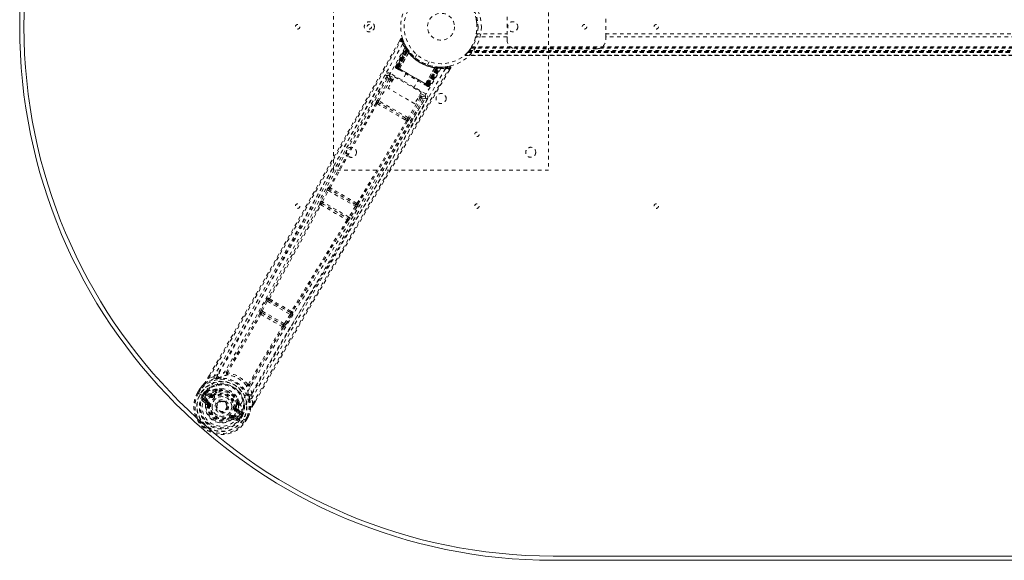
# Model space of a CAD drawing. Header units: inches. Extents: x 3.7 to 63.2, y 15.3 to 45.
# Tile 1 of 5: x 3.7 to 31.1, y 15.3 to 30.4. Entities that reach past the tile are written whole.
import ezdxf

# ---------------------------------------------------------------- set-up
doc = ezdxf.new("R2010")
doc.units = ezdxf.units.IN
doc.header["$MEASUREMENT"] = 0
doc.linetypes.add('SLD-Dashed', pattern=[0.075, 0.05, -0.025])
doc.linetypes.add('SLD-Solid', pattern=[0])

msp = doc.modelspace()

# ---------------------------------------------------------------- linework, layer by layer
at = {"color": 7, "linetype": 'SLD-Dashed', "lineweight": 0}
for p, q in [((12.438, 26.154), (12.438, 34.154)), ((18.438, 34.154), (18.438, 26.154)), ((17.278, 30.435), (17.278, 29.872)), ((20.028, 29.872), (20.028, 30.435)), ((16.42, 29.956), (17.278, 29.956)), ((20.028, 29.956), (46.848, 29.956)), ((14.309, 29.813), (14.268, 29.74)), ((16.388, 29.824), (16.402, 29.872)), ((17.278, 29.872), (16.402, 29.872)), ((17.278, 29.789), (17.278, 29.872)), ((46.848, 29.872), (20.028, 29.872)), ((20.028, 29.872), (20.028, 29.789)), ((14.166, 29.045), (14.451, 29.58)), ((14.178, 29.038), (14.459, 29.566)), ((14.472, 29.55), (14.194, 29.025)), ((14.194, 29.029), (14.47, 29.547)), ((14.478, 29.508), (14.2, 29.025)), ((14.204, 29.023), (14.482, 29.503)), ((14.212, 29.019), (14.487, 29.496)), ((14.49, 29.492), (14.215, 29.016)), ((14.499, 29.479), (14.228, 29.009)), ((14.231, 29.008), (14.501, 29.476)), ((14.252, 28.996), (14.511, 29.483)), ((14.512, 29.482), (14.253, 28.995)), ((14.277, 28.979), (14.535, 29.436)), ((14.536, 29.434), (14.279, 28.98)), ((14.458, 29.595), (14.451, 29.608)), ((14.459, 29.566), (14.451, 29.58)), ((14.509, 29.514), (14.469, 29.577)), ((14.511, 29.483), (14.47, 29.547)), ((14.478, 29.508), (14.502, 29.524)), ((14.482, 29.503), (14.478, 29.508)), ((14.482, 29.503), (14.505, 29.519)), ((14.487, 29.496), (14.51, 29.512)), ((14.49, 29.492), (14.513, 29.508)), ((14.499, 29.479), (14.522, 29.496)), ((14.501, 29.476), (14.524, 29.492)), ((14.502, 29.524), (14.505, 29.519)), ((14.51, 29.513), (14.509, 29.514)), ((14.513, 29.508), (14.51, 29.512)), ((14.511, 29.483), (14.512, 29.482)), ((14.522, 29.496), (14.524, 29.492)), ((14.536, 29.434), (14.535, 29.436)), ((14.553, 29.455), (14.551, 29.458)), ((16.185, 29.443), (16.181, 29.439)), ((50.694, 29.439), (16.181, 29.439)), ((16.181, 29.439), (50.694, 29.439)), ((16.185, 29.443), (16.191, 29.451)), ((16.185, 29.443), (50.69, 29.443)), ((16.186, 29.445), (50.689, 29.445)), ((50.687, 29.447), (16.188, 29.447)), ((16.188, 29.447), (50.687, 29.447)), ((50.678, 29.459), (16.197, 29.459)), ((16.199, 29.461), (16.201, 29.463)), ((50.674, 29.463), (16.201, 29.463)), ((16.202, 29.465), (50.673, 29.465)), ((16.204, 29.467), (50.671, 29.467)), ((16.221, 29.49), (50.654, 29.49)), ((16.265, 29.555), (50.61, 29.555)), ((16.281, 29.581), (50.594, 29.581)), ((16.291, 29.598), (50.584, 29.598)), ((19.778, 29.539), (17.528, 29.539)), ((14.759, 29.379), (14.711, 29.295)), ((14.711, 29.295), (14.713, 29.293)), ((14.759, 29.379), (14.761, 29.377)), ((15.057, 29.095), (15.106, 29.179)), ((16.097, 29.349), (50.778, 29.349)), ((50.777, 29.349), (16.098, 29.349)), ((16.099, 29.349), (50.776, 29.349)), ((50.765, 29.361), (16.111, 29.361)), ((15.016, 28.28), (14.025, 28.851)), ((14.166, 29.045), (14.178, 29.038)), ((14.175, 29.007), (14.178, 29.004)), ((14.179, 29.004), (14.179, 29.004)), ((14.186, 29), (14.19, 28.997)), ((14.189, 28.998), (14.198, 28.993)), ((14.194, 29.029), (14.252, 28.996)), ((14.198, 28.993), (14.201, 28.991)), ((15.075, 28.52), (14.204, 29.023)), ((14.205, 28.989), (14.263, 28.956)), ((14.215, 29.016), (15.064, 28.527)), ((14.228, 29.009), (14.231, 29.008)), ((15.048, 28.536), (14.231, 29.008)), ((14.253, 28.995), (14.252, 28.996)), ((14.277, 28.979), (14.279, 28.98)), ((14.456, 28.844), (14.34, 28.643)), ((15, 28.563), (15.265, 29.013)), ((15.267, 29.013), (15.001, 28.561)), ((15.026, 28.548), (15.318, 29.016)), ((15.32, 29.016), (15.027, 28.548)), ((15.318, 29.004), (15.048, 28.536)), ((15.051, 28.534), (15.322, 29.003)), ((15.064, 28.527), (15.338, 29.002)), ((15.343, 29.001), (15.067, 28.525)), ((15.352, 29.001), (15.075, 28.52)), ((15.079, 28.518), (15.358, 29)), ((15.081, 28.512), (15.398, 29.015)), ((15.085, 28.514), (15.396, 29.012)), ((15.101, 28.505), (15.418, 29.012)), ((15.113, 28.498), (15.434, 29.012)), ((15.267, 29.013), (15.265, 29.013)), ((15.278, 29.038), (15.275, 29.038)), ((15.321, 29.032), (15.318, 29.004)), ((15.318, 29.016), (15.32, 29.016)), ((15.396, 29.012), (15.32, 29.016)), ((15.325, 29.032), (15.322, 29.003)), ((15.325, 29.032), (15.354, 29.029)), ((15.341, 29.03), (15.338, 29.002)), ((15.345, 29.03), (15.341, 29.03)), ((15.345, 29.03), (15.343, 29.001)), ((15.348, 29.03), (15.346, 29.03)), ((15.422, 29.026), (15.348, 29.03)), ((15.354, 29.029), (15.352, 29.001)), ((15.358, 29), (15.352, 29.001)), ((15.354, 29.029), (15.36, 29.029)), ((15.36, 29.029), (15.358, 29)), ((15.36, 29.029), (15.369, 29.028)), ((15.387, 29.011), (15.383, 29.014)), ((15.434, 29.012), (15.418, 29.012)), ((15.459, 29.026), (15.443, 29.026)), ((15.535, 29.031), (15.464, 29.029)), ((15.675, 29.052), (15.547, 29.032)), ((15.664, 28.933), (15.707, 29.007)), ((15.707, 29.007), (15.681, 29.022)), ((13.932, 28.779), (13.532, 28.07)), ((13.985, 28.687), (13.661, 28.111)), ((13.7, 28.089), (14.024, 28.665)), ((13.933, 28.78), (13.932, 28.779)), ((13.938, 28.788), (13.933, 28.78)), ((13.945, 28.796), (13.934, 28.782)), ((13.959, 28.44), (14.142, 28.757)), ((13.985, 28.687), (14.024, 28.665)), ((13.995, 28.799), (14.123, 28.725)), ((14.072, 28.637), (14.024, 28.665)), ((14.095, 28.676), (14.047, 28.703)), ((14.142, 28.757), (14.887, 28.327)), ((14.678, 28.448), (14.794, 28.649)), ((15, 28.563), (15.001, 28.561)), ((14.704, 28.01), (13.959, 28.44)), ((14.887, 28.327), (14.704, 28.01)), ((14.869, 28.295), (14.986, 28.227)), ((14.987, 28.537), (15.045, 28.504)), ((15.027, 28.548), (15.026, 28.548)), ((15.027, 28.548), (15.085, 28.514)), ((15.048, 28.536), (15.051, 28.534)), ((15.049, 28.502), (15.052, 28.5)), ((15.06, 28.495), (15.064, 28.493)), ((15.064, 28.493), (15.065, 28.495)), ((15.071, 28.489), (15.071, 28.489)), ((15.072, 28.489), (15.075, 28.487)), ((15.101, 28.505), (15.113, 28.498)), ((13.653, 28.013), (13.695, 27.987)), ((13.727, 28.023), (13.686, 28.047)), ((14.519, 27.617), (13.7, 28.089)), ((14.447, 27.607), (13.727, 28.023)), ((14.855, 28.185), (14.519, 27.617)), ((14.893, 28.162), (14.557, 27.594)), ((14.586, 27.462), (15, 28.163)), ((14.818, 28.206), (14.855, 28.185)), ((14.84, 28.245), (14.877, 28.224)), ((15, 28.164), (15.005, 28.172)), ((15, 28.162), (15, 28.164)), ((15.002, 28.166), (15.008, 28.182)), ((14.433, 27.562), (14.475, 27.538)), ((14.489, 27.583), (14.447, 27.607)), ((18.438, 26.154), (12.438, 26.154)), ((12.258, 25.606), (12.091, 25.295)), ((12.13, 25.274), (12.297, 25.585)), ((12.297, 25.585), (13.051, 25.15)), ((12.315, 25.68), (12.309, 25.681)), ((12.326, 25.62), (12.332, 25.62)), ((13.067, 25.192), (12.326, 25.62)), ((12.865, 24.85), (12.13, 25.274)), ((12.057, 25.211), (12.058, 25.21)), ((12.12, 25.228), (12.119, 25.229)), ((12.119, 25.229), (12.832, 24.818)), ((13.051, 25.15), (12.865, 24.85)), ((13.089, 25.126), (12.903, 24.826)), ((13.064, 25.198), (13.067, 25.192)), ((13.128, 25.208), (13.124, 25.213)), ((12.832, 24.818), (12.831, 24.818)), ((12.846, 24.755), (12.847, 24.755)), ((10.557, 22.521), (10.413, 22.248)), ((10.624, 22.591), (10.611, 22.594)), ((10.627, 22.534), (10.64, 22.532)), ((11.244, 22.178), (10.627, 22.534)), ((10.413, 22.248), (10.398, 22.217)), ((10.452, 22.227), (10.596, 22.501)), ((10.596, 22.501), (11.23, 22.134)), ((10.384, 22.161), (10.385, 22.16)), ((10.446, 22.178), (10.446, 22.179)), ((10.446, 22.179), (11.027, 21.843)), ((11.066, 21.873), (10.452, 22.227)), ((11.23, 22.134), (11.066, 21.873)), ((11.268, 22.111), (11.103, 21.849)), ((11.235, 22.188), (11.244, 22.178)), ((11.295, 22.203), (11.304, 22.194)), ((11.027, 21.843), (11.026, 21.843)), ((11.041, 21.781), (11.042, 21.781)), ((11.103, 21.849), (11.084, 21.821)), ((8.934, 20.362), (8.978, 20.439)), ((8.98, 20.439), (8.935, 20.362)), ((9.101, 20.4), (8.96, 20.348)), ((9.101, 20.4), (9.209, 20.468)), ((8.647, 19.951), (8.706, 20.052)), ((8.707, 20.052), (8.647, 19.95)), ((8.708, 20.056), (8.706, 20.052)), ((9.176, 20.038), (9.195, 20.048)), ((8.647, 19.951), (8.65, 19.949)), ((8.65, 19.949), (8.696, 19.923)), ((8.731, 20.037), (8.673, 19.937)), ((8.696, 19.923), (8.716, 19.912)), ((8.716, 19.912), (8.722, 19.909)), ((8.722, 19.909), (8.852, 19.833)), ((8.778, 19.877), (8.815, 19.939)), ((8.778, 19.877), (8.778, 19.877)), ((8.84, 19.923), (8.804, 19.862)), ((8.809, 19.859), (8.804, 19.862)), ((8.848, 19.926), (8.809, 19.859)), ((8.84, 19.923), (8.815, 19.939)), ((8.815, 19.939), (8.815, 19.939)), ((8.823, 19.787), (8.924, 19.729)), ((8.84, 19.924), (8.854, 19.937)), ((8.854, 19.937), (8.848, 19.926)), ((8.852, 19.833), (8.852, 19.833)), ((8.877, 19.957), (8.872, 19.955)), ((8.985, 19.835), (8.873, 19.899)), ((8.877, 19.957), (8.891, 19.962)), ((8.888, 19.925), (9.012, 19.882)), ((9, 19.861), (8.888, 19.925)), ((8.891, 19.962), (8.891, 19.962)), ((8.891, 19.962), (8.891, 19.962)), ((9.001, 19.922), (8.891, 19.962)), ((9.012, 19.882), (9, 19.861)), ((9.068, 19.884), (9.08, 19.89)), ((9.08, 19.89), (9.098, 19.867)), ((9.157, 20.018), (9.145, 19.999)), ((9.174, 20.002), (9.163, 19.983)), ((10.164, 19.916), (10.159, 19.789)), ((10.185, 19.641), (10.159, 19.789)), ((8.764, 19.745), (8.855, 19.665)), ((8.898, 19.685), (8.808, 19.761)), ((8.808, 19.761), (8.909, 19.703)), ((8.898, 19.685), (8.909, 19.703)), ((8.929, 19.618), (8.929, 19.627)), ((8.952, 19.615), (8.929, 19.618)), ((9.186, 19.638), (9.19, 19.646)), ((9.19, 19.646), (9.198, 19.659)), ((9.699, 19.52), (9.728, 19.516)), ((9.728, 19.516), (9.728, 19.503)), ((9.766, 19.634), (9.777, 19.654)), ((9.8, 19.646), (9.789, 19.627)), ((9.806, 19.695), (9.808, 19.674)), ((10.209, 19.626), (10.26, 19.715)), ((10.21, 19.625), (10.261, 19.714)), ((9.568, 19.249), (9.553, 19.268)), ((9.575, 19.254), (9.568, 19.249)), ((9.603, 19.202), (9.568, 19.249)), ((9.641, 19.257), (9.651, 19.274)), ((9.752, 19.216), (9.641, 19.257)), ((9.651, 19.274), (9.752, 19.216)), ((9.666, 19.3), (9.767, 19.242)), ((9.84, 19.341), (9.727, 19.406)), ((9.755, 19.453), (9.742, 19.432)), ((9.855, 19.367), (9.742, 19.432)), ((9.755, 19.453), (9.855, 19.367)), ((9.793, 19.29), (9.923, 19.215)), ((9.884, 19.388), (9.795, 19.464)), ((9.875, 19.333), (9.837, 19.266)), ((9.837, 19.266), (9.841, 19.263)), ((9.841, 19.263), (9.876, 19.325)), ((9.903, 19.311), (9.867, 19.248)), ((9.881, 19.344), (9.875, 19.333)), ((9.903, 19.311), (9.876, 19.325)), ((9.877, 19.325), (9.881, 19.344)), ((9.884, 19.388), (9.888, 19.374)), ((9.888, 19.369), (9.888, 19.374)), ((9.903, 19.311), (9.903, 19.311)), ((9.972, 19.187), (10.029, 19.288)), ((9.996, 19.171), (10.054, 19.274)), ((9.997, 19.171), (10.055, 19.273)), ((10.055, 19.273), (10.057, 19.277)), ((9.646, 19.209), (9.76, 19.17)), ((9.923, 19.215), (9.928, 19.212)), ((9.928, 19.212), (9.948, 19.2)), ((9.948, 19.2), (9.994, 19.173)), ((9.994, 19.173), (9.997, 19.171))]:
    msp.add_line(p, q, dxfattribs=at)
at = {"color": 7, "linetype": 'SLD-Solid', "lineweight": 15}
for p, q in [((48.313, 15.397), (18.563, 15.397)), ((18.563, 15.397), (48.313, 15.397)), ((48.313, 15.279), (18.563, 15.279))]:
    msp.add_line(p, q, dxfattribs=at)
at = {"color": 7, "linetype": 'SLD-Dashed', "lineweight": 0, "flags": 128}
for points in [[(14.366, 29.673), (13.575, 28.293), (12.797, 26.907), (12.03, 25.518), (11.271, 24.129), (10.677, 23.04), (10.079, 21.958), (9.473, 20.888), (8.852, 19.833)], [(8.96, 20.348), (9.33, 20.987), (9.72, 21.663), (10.13, 22.377), (10.559, 23.128), (10.954, 23.82), (11.364, 24.542), (11.458, 24.707), (11.553, 24.875), (11.649, 25.044), (11.714, 25.16), (11.778, 25.272), (11.845, 25.39), (11.914, 25.513), (12.138, 25.908), (12.386, 26.347), (12.659, 26.831), (12.832, 27.137), (13.015, 27.461), (13.213, 27.812), (13.398, 28.139), (13.639, 28.566), (13.853, 28.946), (14.041, 29.278), (14.202, 29.562), (14.336, 29.799)], [(8.978, 20.439), (10.29, 22.717), (11.634, 25.08), (12.972, 27.446), (14.31, 29.814)], [(14.31, 29.814), (14.31, 29.813), (14.311, 29.812), (14.317, 29.81), (14.326, 29.805), (14.331, 29.802), (14.336, 29.799)], [(14.361, 29.807), (14.357, 29.814), (14.352, 29.82), (14.345, 29.825), (14.337, 29.827), (14.329, 29.828), (14.322, 29.826), (14.316, 29.822), (14.311, 29.816)], [(14.336, 29.799), (14.347, 29.803), (14.356, 29.806), (14.362, 29.808), (14.364, 29.808)], [(14.454, 29.598), (14.454, 29.585), (14.451, 29.571)], [(14.454, 29.585), (14.452, 29.579), (14.451, 29.578)], [(14.472, 29.555), (14.47, 29.549), (14.469, 29.547)], [(14.479, 29.561), (14.482, 29.555), (14.502, 29.524)], [(16.197, 29.459), (16.189, 29.448), (16.184, 29.443)], [(15.435, 28.992), (14.636, 27.621), (13.826, 26.259), (13.007, 24.905), (12.182, 23.558), (11.536, 22.502), (10.899, 21.446), (10.276, 20.387), (9.676, 19.323)], [(15.557, 28.985), (14.757, 27.61), (13.947, 26.244), (13.127, 24.885), (12.303, 23.533), (11.657, 22.474), (11.019, 21.415), (10.395, 20.355), (9.793, 19.29)], [(10.185, 19.641), (10.59, 20.347), (11.015, 21.082), (11.459, 21.846), (11.864, 22.539), (12.125, 22.985), (12.399, 23.453), (12.686, 23.942), (12.971, 24.427), (13.219, 24.848), (13.547, 25.405), (13.897, 25.998), (14.267, 26.626), (14.611, 27.209), (15.681, 29.022)], [(10.261, 19.714), (11.571, 21.978), (12.944, 24.322), (14.326, 26.666), (15.707, 29.007)], [(14.025, 28.851), (14.014, 28.832), (14.004, 28.815), (13.998, 28.804), (13.995, 28.799)], [(14.2, 29.025), (14.187, 29.033), (14.176, 29.039), (14.169, 29.043), (14.166, 29.045)], [(14.178, 29.038), (14.181, 29.036), (14.188, 29.032), (14.199, 29.026), (14.212, 29.019)], [(14.194, 29.029), (14.191, 29.023), (14.191, 29.02)], [(14.191, 28.997), (14.191, 28.997), (14.192, 28.997), (14.195, 28.996), (14.198, 28.995)], [(14.228, 29.009), (14.221, 29.013), (14.214, 29.017), (14.208, 29.021), (14.203, 29.024), (14.199, 29.026), (14.196, 29.028), (14.194, 29.029), (14.194, 29.029)], [(14.204, 28.99), (14.206, 28.989), (14.206, 28.988)], [(14.253, 28.995), (14.251, 28.985), (14.252, 28.973)], [(14.277, 28.979), (14.257, 28.975), (14.252, 28.973)], [(14.265, 28.954), (14.444, 28.851), (14.625, 28.746), (14.807, 28.642), (14.985, 28.539)], [(14.279, 28.98), (14.458, 28.876), (14.64, 28.772), (14.821, 28.667), (15, 28.563)], [(15.432, 29.026), (15.441, 29.026), (15.445, 29.026)], [(15.704, 29.008), (15.707, 29.016), (15.707, 29.024), (15.706, 29.032), (15.703, 29.04), (15.698, 29.046), (15.692, 29.05), (15.685, 29.052), (15.677, 29.052)], [(13.881, 28.812), (13.696, 28.484), (13.486, 28.111), (13.255, 27.702), (13.046, 27.332), (12.936, 27.138), (12.827, 26.944), (12.718, 26.751), (12.593, 26.531), (12.468, 26.308), (12.346, 26.093), (12.099, 25.655), (11.868, 25.248), (11.656, 24.872), (11.447, 24.504), (11.206, 24.077), (10.791, 23.346), (10.37, 22.609), (9.935, 21.848), (9.509, 21.107), (9.101, 20.4)], [(13.934, 28.782), (12.366, 26.006), (10.794, 23.232), (9.209, 20.468)], [(13.934, 28.782), (13.939, 28.746), (13.985, 28.687)], [(14.047, 28.703), (14.001, 28.763), (13.995, 28.799)], [(14.047, 28.703), (14.046, 28.703), (14.045, 28.7), (14.042, 28.696), (14.04, 28.692), (14.036, 28.686), (14.032, 28.679), (14.028, 28.672), (14.024, 28.665)], [(15.001, 28.561), (15.007, 28.542), (15.008, 28.537)], [(15.008, 28.537), (15.018, 28.541), (15.026, 28.548)], [(15.085, 28.514), (15.085, 28.514), (15.083, 28.515), (15.08, 28.517), (15.076, 28.519), (15.071, 28.522), (15.065, 28.526), (15.058, 28.53), (15.051, 28.534)], [(15.052, 28.5), (15.055, 28.498), (15.058, 28.496), (15.06, 28.495), (15.061, 28.495)], [(15.053, 28.501), (15.056, 28.499), (15.058, 28.497), (15.059, 28.496), (15.059, 28.496)], [(15.067, 28.525), (15.08, 28.517), (15.091, 28.511), (15.098, 28.507), (15.101, 28.505)], [(15.113, 28.498), (15.11, 28.5), (15.103, 28.504), (15.092, 28.51), (15.079, 28.518)], [(10.159, 19.789), (10.529, 20.431), (10.916, 21.098), (11.32, 21.793), (11.706, 22.454), (12.099, 23.123), (12.492, 23.792), (12.875, 24.443), (13.243, 25.068), (13.587, 25.65), (13.971, 26.302), (14.332, 26.913), (14.686, 27.513), (15.054, 28.135)], [(10.164, 19.916), (11.765, 22.672), (13.381, 25.42), (15.002, 28.166)], [(13.625, 28.03), (12.966, 26.856), (12.315, 25.68)], [(12.344, 25.661), (12.994, 26.838), (13.653, 28.013)], [(13.7, 28.089), (13.687, 28.097), (13.674, 28.104), (13.665, 28.109), (13.661, 28.111)], [(14.447, 27.607), (14.271, 27.709), (14.092, 27.812), (13.909, 27.918), (13.727, 28.023)], [(14.877, 28.224), (14.876, 28.223), (14.875, 28.221), (14.873, 28.217), (14.87, 28.212), (14.867, 28.206), (14.863, 28.2), (14.859, 28.192), (14.855, 28.185)], [(14.893, 28.162), (14.889, 28.165), (14.88, 28.17), (14.868, 28.177), (14.855, 28.185)], [(14.986, 28.227), (14.951, 28.214), (14.877, 28.224)], [(14.893, 28.162), (14.967, 28.152), (14.998, 28.164)], [(14.986, 28.227), (14.988, 28.232), (14.995, 28.243), (15.004, 28.26), (15.016, 28.28)], [(14.433, 27.562), (14.25, 27.667), (14.064, 27.774), (13.878, 27.882), (13.695, 27.987)], [(14.475, 27.538), (13.788, 26.38), (13.093, 25.228)], [(14.504, 27.522), (13.817, 26.365), (13.124, 25.213)], [(14.489, 27.583), (14.501, 27.572), (14.507, 27.56)], [(14.557, 27.594), (14.553, 27.596), (14.544, 27.602), (14.532, 27.609), (14.519, 27.617)], [(12.804, 26.69), (12.107, 25.424), (11.353, 24.037), (10.762, 22.949), (10.166, 21.869), (9.56, 20.801), (8.939, 19.749)], [(12.297, 25.585), (12.29, 25.589), (12.283, 25.593), (12.277, 25.596), (12.271, 25.599), (12.266, 25.602), (12.262, 25.604), (12.259, 25.606), (12.258, 25.606)], [(12.091, 25.295), (12.076, 25.266), (12.075, 25.264)], [(12.13, 25.274), (12.123, 25.278), (12.116, 25.282), (12.11, 25.285), (12.104, 25.289), (12.099, 25.291), (12.095, 25.293), (12.092, 25.295), (12.091, 25.295)], [(12.058, 25.21), (11.341, 23.898), (10.624, 22.591)], [(10.652, 22.569), (11.369, 23.878), (12.086, 25.191)], [(13.089, 25.126), (13.088, 25.127), (13.085, 25.129), (13.081, 25.131), (13.077, 25.134), (13.071, 25.138), (13.065, 25.141), (13.058, 25.146), (13.051, 25.15)], [(12.815, 24.77), (12.036, 23.492), (11.262, 22.217)], [(12.846, 24.755), (12.068, 23.478), (11.295, 22.203)], [(12.852, 24.775), (12.853, 24.772), (12.846, 24.755)], [(12.903, 24.826), (12.902, 24.827), (12.899, 24.829), (12.896, 24.831), (12.891, 24.834), (12.885, 24.838), (12.879, 24.841), (12.872, 24.846), (12.865, 24.85)], [(12.903, 24.826), (12.885, 24.798), (12.884, 24.797)], [(10.596, 22.501), (10.589, 22.504), (10.582, 22.508), (10.576, 22.511), (10.57, 22.514), (10.565, 22.517), (10.561, 22.519), (10.559, 22.52), (10.557, 22.521)], [(10.596, 22.501), (10.6, 22.508), (10.604, 22.515), (10.613, 22.527), (10.621, 22.533), (10.627, 22.534)], [(10.452, 22.227), (10.445, 22.231), (10.438, 22.234), (10.432, 22.238), (10.426, 22.241), (10.422, 22.243), (10.418, 22.245), (10.415, 22.247), (10.413, 22.248)], [(10.384, 22.16), (9.928, 21.348), (9.464, 20.543)], [(10.413, 22.138), (9.956, 21.325), (9.492, 20.519)], [(11.244, 22.178), (11.246, 22.172), (11.244, 22.162), (11.239, 22.149), (11.235, 22.142), (11.23, 22.134)], [(11.268, 22.111), (11.266, 22.112), (11.264, 22.113), (11.26, 22.116), (11.255, 22.119), (11.25, 22.122), (11.243, 22.126), (11.237, 22.13), (11.23, 22.134)], [(10.067, 20.187), (10.532, 20.992), (11.008, 21.794)], [(11.041, 21.781), (10.566, 20.979), (10.101, 20.175)], [(11.066, 21.873), (11.06, 21.866), (11.055, 21.859), (11.044, 21.849), (11.034, 21.844), (11.03, 21.843), (11.028, 21.843), (11.027, 21.843)], [(11.103, 21.849), (11.099, 21.852), (11.09, 21.857), (11.078, 21.865), (11.066, 21.873)], [(9.118, 20.344), (8.969, 20.288), (8.822, 20.194)], [(8.96, 20.348), (8.955, 20.351), (8.95, 20.354), (8.944, 20.357), (8.94, 20.36), (8.937, 20.361), (8.934, 20.362), (8.933, 20.362), (8.934, 20.362)], [(9.458, 20.537), (9.33, 20.511), (9.209, 20.468)], [(9.264, 20.379), (9.257, 20.376), (9.244, 20.373)], [(9.458, 20.537), (9.455, 20.527), (9.454, 20.517), (9.456, 20.508), (9.461, 20.502), (9.468, 20.498), (9.477, 20.497), (9.486, 20.499), (9.495, 20.505)], [(9.492, 20.519), (9.491, 20.517), (9.491, 20.515), (9.491, 20.512), (9.495, 20.505)], [(8.706, 20.052), (8.705, 20.052), (8.706, 20.052), (8.707, 20.051)], [(8.706, 20.052), (8.764, 20.128), (8.816, 20.185)], [(8.707, 20.051), (8.708, 20.05), (8.712, 20.049), (8.716, 20.046), (8.72, 20.044), (8.726, 20.04), (8.731, 20.037)], [(8.822, 20.194), (8.769, 20.134), (8.708, 20.056)], [(8.708, 20.056), (8.709, 20.055), (8.71, 20.054), (8.712, 20.052), (8.715, 20.05), (8.719, 20.047), (8.723, 20.044), (8.727, 20.041), (8.731, 20.037)], [(8.822, 20.194), (8.818, 20.19), (8.816, 20.185)], [(9.347, 20.059), (9.29, 20.062), (9.195, 20.048)], [(10.052, 20.183), (10.06, 20.183), (10.064, 20.184), (10.065, 20.186), (10.067, 20.187)], [(10.052, 20.183), (10.052, 20.172), (10.055, 20.163), (10.06, 20.156), (10.067, 20.152), (10.075, 20.151), (10.083, 20.153), (10.092, 20.159), (10.099, 20.167)], [(10.164, 19.916), (10.14, 20.043), (10.099, 20.167)], [(8.648, 19.951), (8.648, 19.951), (8.647, 19.951), (8.647, 19.951)], [(8.777, 19.794), (8.8, 19.795), (8.823, 19.787)], [(8.804, 19.862), (8.801, 19.864), (8.795, 19.867), (8.787, 19.871), (8.778, 19.877)], [(8.823, 19.787), (8.82, 19.782), (8.817, 19.778), (8.815, 19.773), (8.812, 19.769), (8.811, 19.766), (8.809, 19.764), (8.808, 19.762), (8.808, 19.761)], [(8.84, 19.923), (8.84, 19.923), (8.84, 19.924)], [(8.873, 19.899), (8.858, 19.911), (8.848, 19.926)], [(8.888, 19.925), (8.887, 19.925), (8.886, 19.923), (8.885, 19.921), (8.883, 19.918), (8.881, 19.914), (8.878, 19.909), (8.875, 19.904), (8.873, 19.899)], [(8.985, 19.835), (8.988, 19.84), (8.99, 19.844), (8.993, 19.849), (8.995, 19.853), (8.997, 19.856), (8.998, 19.858), (8.999, 19.86), (9, 19.861)], [(9.036, 19.928), (9.016, 19.92), (9.001, 19.922)], [(9.145, 19.999), (9.093, 19.97), (9.036, 19.928)], [(9.116, 19.843), (9.113, 19.848), (9.109, 19.852), (9.106, 19.856), (9.104, 19.86), (9.101, 19.863), (9.1, 19.865), (9.098, 19.866), (9.098, 19.867)], [(9.806, 19.695), (9.771, 19.784), (9.741, 19.832)], [(10.064, 19.9), (10.06, 19.912), (10.059, 19.92)], [(10.102, 19.776), (10.128, 19.619), (10.119, 19.445)], [(9.676, 19.323), (9.632, 19.258), (9.575, 19.204), (9.506, 19.163), (9.429, 19.137), (9.347, 19.127), (9.264, 19.133), (9.183, 19.154), (9.107, 19.189), (9.039, 19.238), (8.98, 19.297), (8.933, 19.366), (8.901, 19.442), (8.885, 19.522), (8.886, 19.602), (8.904, 19.679), (8.939, 19.749)], [(8.924, 19.729), (8.921, 19.724), (8.918, 19.719), (8.916, 19.715), (8.913, 19.711), (8.911, 19.708), (8.91, 19.705), (8.909, 19.704), (8.909, 19.703)], [(8.982, 19.611), (8.977, 19.612), (8.971, 19.612), (8.966, 19.613), (8.962, 19.614), (8.958, 19.614), (8.955, 19.614), (8.953, 19.615), (8.952, 19.615)], [(9.669, 19.524), (9.674, 19.523), (9.68, 19.523), (9.685, 19.522), (9.689, 19.521), (9.693, 19.521), (9.696, 19.52), (9.698, 19.52), (9.699, 19.52)], [(9.728, 19.516), (9.735, 19.582), (9.735, 19.637)], [(9.789, 19.627), (9.79, 19.568), (9.782, 19.497)], [(9.782, 19.497), (9.786, 19.476), (9.795, 19.464)], [(10.21, 19.625), (10.21, 19.625), (10.209, 19.626), (10.207, 19.628), (10.204, 19.63), (10.2, 19.632), (10.195, 19.635), (10.19, 19.638), (10.185, 19.641)], [(9.535, 19.292), (9.538, 19.287), (9.542, 19.283), (9.545, 19.279), (9.547, 19.275), (9.55, 19.272), (9.551, 19.27), (9.553, 19.269), (9.553, 19.268)], [(9.666, 19.3), (9.663, 19.295), (9.661, 19.291), (9.658, 19.286), (9.656, 19.282), (9.654, 19.279), (9.653, 19.277), (9.652, 19.275), (9.651, 19.274)], [(9.727, 19.406), (9.73, 19.411), (9.733, 19.416), (9.736, 19.42), (9.738, 19.424), (9.74, 19.427), (9.741, 19.43), (9.742, 19.431), (9.742, 19.432)], [(9.752, 19.216), (9.753, 19.217), (9.754, 19.218), (9.755, 19.221), (9.757, 19.224), (9.759, 19.228), (9.762, 19.232), (9.764, 19.237), (9.767, 19.242)], [(9.767, 19.242), (9.785, 19.226), (9.796, 19.205)], [(9.84, 19.341), (9.842, 19.346), (9.845, 19.351), (9.848, 19.355), (9.85, 19.359), (9.852, 19.362), (9.853, 19.365), (9.854, 19.366), (9.855, 19.367)], [(9.875, 19.333), (9.857, 19.334), (9.84, 19.341)], [(9.877, 19.325), (9.876, 19.325), (9.876, 19.325)], [(10.057, 19.277), (10.056, 19.277), (10.054, 19.278), (10.052, 19.279), (10.048, 19.28), (10.044, 19.282), (10.04, 19.284), (10.035, 19.286), (10.029, 19.288)], [(10.029, 19.288), (10.035, 19.284), (10.04, 19.281), (10.045, 19.279), (10.049, 19.276), (10.052, 19.275), (10.054, 19.273), (10.055, 19.273), (10.055, 19.273)], [(10.055, 19.273), (10.092, 19.362), (10.115, 19.435)], [(10.057, 19.277), (10.091, 19.359), (10.119, 19.445)], [(10.115, 19.435), (10.118, 19.44), (10.119, 19.445)], [(9.997, 19.171), (9.997, 19.171), (9.997, 19.172), (9.995, 19.173), (9.991, 19.175), (9.987, 19.178), (9.983, 19.181), (9.978, 19.184), (9.972, 19.187)]]:
    msp.add_lwpolyline(points, dxfattribs=at)
at = {"color": 7, "linetype": 'SLD-Dashed', "lineweight": 0}
for centre, radius in [((15.438, 30.154), 1.125), ((15.438, 30.154), 1.03), ((15.438, 30.154), 0.376), ((11.438, 30.154), 0.0625), ((13.438, 30.154), 0.141), ((13.438, 30.154), 0.0625), ((17.438, 30.154), 0.141), ((19.438, 30.154), 0.0625), ((21.438, 30.154), 0.0625), ((15.438, 28.154), 0.141), ((16.438, 27.154), 0.0625), ((12.938, 26.654), 0.141), ((17.938, 26.654), 0.14), ((11.438, 25.154), 0.0625), ((16.438, 25.154), 0.0625), ((21.438, 25.154), 0.0625), ((9.326, 19.567), 0.7), ((9.326, 19.567), 0.69), ((9.326, 19.567), 0.623), ((9.326, 19.567), 0.32), ((9.326, 19.567), 0.275), ((9.326, 19.567), 0.188), ((9.326, 19.567), 0.157), ((9.326, 19.567), 0.142), ((9.326, 19.567), 0.14), ((9.326, 19.567), 0.138)]:
    msp.add_circle(centre, radius, dxfattribs=at)
at = {"color": 7, "linetype": 'SLD-Solid', "lineweight": 15}
for radius in [14.875, 14.757, 14.757]:
    msp.add_arc((18.563, 30.154), radius, 90, 270, dxfattribs=at)
at = {"color": 7, "linetype": 'SLD-Dashed', "lineweight": 0}
for centre, radius, start, end in [((15.313, 30.154), 1.125, 329.3836, 30.6164), ((15.475, 30.176), 0.961, 4.7856, 10.4764), ((15.447, 30.136), 0.989, 349.5521, 356.6223), ((14.336, 29.799), 0.03, 17.8474, 150.5307), ((15.451, 30.187), 1.2, 198.106, 205.335), ((15.438, 30.154), 1.158, 197.8712, 282.137), ((15.431, 30.151), 1.12, 197.8965, 205.3624), ((14.392, 29.658), 0.03, 25.9293, 149.734), ((15.543, 30.364), 1.365, 210.418, 215.5491), ((15.438, 30.154), 1.128, 205.3419, 210.4724), ((17.528, 29.789), 0.25, 180, 270), ((19.778, 29.789), 0.25, 270, 0), ((148.558, -48.172), 155.028, 149.90243, 151.09995), ((14.461, 29.539), 0.0429, 84.1693, 132.9914), ((15.454, 30.181), 1.19, 210.88, 269.1199), ((14.424, 29.594), 0.03, 331.9852, 28.9177), ((15.408, 30.137), 1.093, 208.909, 209.8163), ((15.243, 29.841), 0.834, 198.2483, 203.5361), ((14.39, 29.573), 0.0707, 1.4566, 28.8969), ((14.432, 29.58), 0.0299, 331.8945, 29.7037), ((15.292, 30.069), 0.959, 209.6189, 212.5208), ((15.456, 30.166), 1.151, 209.9201, 213.9608), ((15.222, 29.83), 0.807, 199.0817, 204.4653), ((15.438, 30.154), 1.128, 210.4734, 269.5266), ((14.443, 29.561), 0.0299, 331.8036, 30.7477), ((15.435, 30.152), 1.125, 210.7753, 215.7153), ((14.443, 29.562), 0.03, 346.8686, 31.2468), ((15.242, 29.835), 0.825, 200.4051, 205.5784), ((15.437, 30.153), 1.155, 214.2141, 265.7859), ((15.437, 30.153), 1.155, 214.9104, 265.0896), ((15.437, 30.153), 1.155, 215.8864, 264.1136), ((14.485, 29.497), 0.0297, 331.4818, 34.4704), ((14.486, 29.496), 0.0297, 331.4745, 34.5491), ((15.178, 29.789), 0.734, 204.76, 208.7634), ((14.52, 29.463), 0.0311, 298.3176, 349.6523), ((14.519, 29.464), 0.0345, 298.95, 345.1658), ((15.419, 30.122), 1.12, 217.9259, 262.0742), ((15.337, 30.132), 1.092, 314.2395, 322.383), ((15.31, 30.156), 1.129, 321.1131, 322.405), ((15.341, 30.133), 1.089, 322.1868, 323.8355), ((15.313, 30.154), 1.125, 322.4057, 333.3055), ((15.308, 30.158), 1.131, 314.3107, 315.1779), ((13.973, 28.761), 0.105, 59.9149, 150.6379), ((14.193, 29.031), 0.03, 152.0016, 239.99), ((14.194, 29.03), 0.0305, 152.3693, 219.3669), ((14.204, 29.024), 0.03, 151.9727, 216.5677), ((14.206, 29.025), 0.0315, 207.953, 240.6799), ((14.148, 28.894), 0.114, 70.0899, 73.9864), ((14.918, 28.607), 0.831, 149.7778, 151.6228), ((14.22, 29.015), 0.03, 151.9354, 239.9311), ((14.555, 28.812), 0.409, 149.0014, 153.059), ((14.574, 28.801), 0.422, 149.0383, 152.9689), ((14.577, 28.799), 0.422, 149.038, 152.969), ((14.609, 28.781), 0.444, 149.0916, 152.8285), ((14.608, 28.782), 0.439, 149.0711, 152.8488), ((14.278, 28.981), 0.0299, 151.7964, 239.8158), ((14.278, 28.977), 0.0265, 188.3688, 239.3865), ((15.299, 29.014), 0.0345, 134.8323, 181.0467), ((15.298, 29.014), 0.031, 130.2246, 181.6901), ((15.251, 29.745), 0.733, 271.2389, 275.244), ((15.414, 29.896), 0.868, 263.5576, 265.483), ((15.344, 29), 0.0297, 85.4508, 148.5183), ((15.345, 29), 0.0297, 85.5327, 148.518), ((15.26, 29.813), 0.812, 274.3826, 279.6348), ((15.326, 28.923), 0.109, 61.2433, 90.4845), ((15.265, 29.803), 0.805, 275.5277, 280.9268), ((15.263, 29.834), 0.839, 276.4799, 281.7353), ((15.344, 28.89), 0.137, 59.4097, 83.5135), ((15.422, 28.996), 0.0299, 89.2526, 148.1931), ((15.443, 28.996), 0.0299, 90.3029, 148.0922), ((15.438, 29.867), 0.841, 268.7967, 270.3459), ((15.438, 30.154), 1.128, 269.5267, 274.6574), ((15.393, 29.001), 0.0429, 347.0198, 35.8234), ((15.459, 28.996), 0.03, 91.0801, 148.0122), ((15.567, 30.349), 1.364, 264.4493, 269.585), ((15.439, 30.146), 1.12, 274.6371, 282.1027), ((15.531, 29), 0.03, 330.2579, 94.079), ((15.459, 30.187), 1.206, 274.6781, 281.8739), ((15.681, 29.022), 0.03, 329.4731, 102.1523), ((15.619, 29.024), 0.0624, 358.3196, 26.0893), ((12.484, 26.307), 2.869, 59.6423, 60.8404), ((13.973, 28.76), 0.045, 60.0216, 127.9885), ((14.024, 28.664), 0.0451, 60.4276, 150.3565), ((14.998, 28.562), 0.0266, 240.7966, 291.4522), ((15.002, 28.563), 0.0299, 240.1886, 328.2023), ((14.66, 28.751), 0.444, 327.1765, 330.915), ((14.666, 28.748), 0.441, 327.1574, 330.924), ((15.058, 28.537), 0.0353, 231.8126, 320.6773), ((15.06, 28.53), 0.03, 240.0619, 328.0701), ((14.693, 28.732), 0.424, 327.0394, 330.9574), ((14.331, 28.946), 0.849, 328.4161, 330.2233), ((14.715, 28.72), 0.411, 326.9427, 330.9787), ((15.076, 28.522), 0.0315, 239.3122, 272.3685), ((14.989, 28.405), 0.117, 45.8685, 49.5832), ((15.076, 28.521), 0.03, 263.5055, 328.0139), ((15.087, 28.514), 0.03, 240.0049, 328.005), ((15.086, 28.515), 0.0305, 260.7159, 327.6404), ((13.905, 27.955), 0.289, 147.3516, 165.0238), ((13.664, 28.007), 0.0456, 61.9247, 149.0008), ((13.776, 28.239), 0.258, 234.2202, 241.5617), ((13.721, 27.981), 0.075, 118.0013, 154.8137), ((13.763, 28.045), 0.0773, 144.5425, 178.3779), ((13.756, 27.965), 0.0652, 116.4293, 159.4424), ((14.854, 28.185), 0.0451, 329.6202, 59.5733), ((14.963, 28.189), 0.045, 352.0114, 59.9811), ((13.594, 25.691), 2.847, 59.1562, 60.3636), ((14.963, 28.189), 0.105, 329.3649, 60.0824), ((14.382, 27.603), 0.0652, 320.5443, 3.5502), ((14.413, 27.581), 0.0756, 325.3467, 1.8411), ((14.61, 27.758), 0.258, 238.4434, 245.7785), ((14.448, 27.649), 0.0773, 301.6267, 335.4607), ((14.472, 27.543), 0.0384, 327.088, 25.3583), ((14.3, 27.727), 0.289, 314.9803, 332.6489), ((12.462, 25.52), 0.222, 133.6408, 157.1176), ((12.355, 25.568), 0.0601, 118.5982, 163.1024), ((12.349, 25.659), 0.0451, 151.9416, 239.4406), ((12.355, 25.659), 0.0451, 151.9705, 239.4213), ((12.405, 25.782), 0.136, 228.8646, 243.2832), ((12.389, 25.626), 0.057, 142.6073, 186.4852), ((-3.813, -3.189), 33.025, 59.2674, 60.7326), ((-5.349, -5.849), 36.137, 59.3136, 60.6865), ((12.175, 25.201), 0.118, 147.9873, 175.3644), ((12.181, 25.238), 0.0626, 144.4874, 188.452), ((12.097, 25.189), 0.0451, 60.6329, 151.6273), ((12.097, 25.189), 0.0451, 60.6349, 151.6303), ((12.141, 25.302), 0.123, 227.656, 243.6636), ((12.151, 25.166), 0.0697, 116.9332, 159.0868), ((29.234, 54.05), 33.569, 239.2813, 240.7188), ((29.15, 53.905), 33.353, 239.2945, 240.7055), ((13.007, 25.191), 0.0601, 316.8997, 1.4048), ((13.041, 25.25), 0.0567, 293.3815, 337.5243), ((13.086, 25.237), 0.0451, 240.5767, 328.031), ((13.09, 25.232), 0.0451, 240.5559, 328.0599), ((12.912, 25.26), 0.222, 322.8826, 346.3592), ((13.168, 25.342), 0.136, 236.7375, 251.115), ((12.761, 24.814), 0.0697, 320.9149, 3.0614), ((12.885, 24.874), 0.125, 236.4462, 252.2339), ((12.809, 24.78), 0.0433, 352.7769, 60.217), ((12.809, 24.876), 0.0626, 291.5478, 335.5131), ((12.809, 24.779), 0.0451, 328.3697, 59.3683), ((12.78, 24.852), 0.118, 304.6432, 332.0161), ((10.711, 22.463), 0.165, 127.6352, 159.4036), ((10.651, 22.573), 0.0451, 152.489, 239.1375), ((10.664, 22.57), 0.0451, 152.598, 239.1072), ((10.693, 22.652), 0.092, 221.465, 243.9856), ((10.702, 22.533), 0.0613, 143.9432, 181.5353), ((-5.499, -6.11), 32.876, 59.4017, 60.5982), ((-7.554, -9.668), 37.023, 59.4551, 60.5446), ((10.477, 22.167), 0.0933, 147.5408, 184.1276), ((10.424, 22.14), 0.0451, 61.043, 152.1405), ((10.424, 22.139), 0.0451, 61.0458, 152.1507), ((10.452, 22.217), 0.0879, 220.2467, 243.9549), ((10.494, 22.105), 0.0872, 123.1868, 158.1971), ((27.076, 50.313), 32.734, 239.3991, 240.6007), ((10.502, 22.196), 0.0588, 147.8432, 196.6282), ((27.425, 50.917), 33.379, 239.4252, 240.5748), ((11.206, 22.242), 0.0607, 298.3041, 336.2217), ((11.257, 22.228), 0.0451, 240.8935, 327.4006), ((11.266, 22.218), 0.0451, 240.8628, 327.5121), ((11.313, 22.293), 0.0919, 236.0261, 258.5405), ((11.14, 22.215), 0.165, 320.5912, 352.37), ((10.939, 21.848), 0.0873, 321.8121, 356.8072), ((11.057, 21.868), 0.0889, 236.1777, 259.6245), ((11.003, 21.805), 0.0451, 327.853, 58.9518), ((11.004, 21.805), 0.0451, 327.8598, 58.9548), ((11.001, 21.864), 0.0933, 295.8682, 332.466), ((9.326, 19.567), 0.787, 338.3239, 141.6761), ((9.326, 19.567), 0.758, 338.3239, 141.6761), ((7.879, 20.938), 1.202, 321.1861, 331.3433), ((6.144, 22.713), 3.677, 316.7621, 319.9883), ((9.725, 20.557), 0.644, 194.088, 199.258), ((9.667, 18.21), 2.204, 101.0581, 104.4318), ((9.262, 20.44), 0.0608, 152.3829, 271.9694), ((9.639, 19.574), 0.888, 99.1312, 114.9703), ((9.512, 20.51), 0.0608, 153.6686, 256.5416), ((9.451, 20.549), 0.0143, 297.568, 333.3405), ((9.528, 20.59), 0.0795, 216.0566, 242.5044), ((9.57, 20.482), 0.0786, 163.3263, 203.7343), ((9.319, 19.556), 0.965, 40.5265, 79.4746), ((9.355, 19.619), 0.844, 39.7729, 80.2274), ((9.326, 19.567), 0.632, 336.0642, 143.9358), ((9.326, 19.567), 0.602, 336.2697, 143.7303), ((9.162, 19.557), 0.491, 86.1266, 125.5133), ((9.233, 20.032), 0.0404, 157.316, 202.7701), ((9.335, 19.583), 0.476, 31.4721, 88.5268), ((9.995, 20.237), 0.0786, 276.2587, 316.6743), ((10.048, 20.2), 0.0608, 223.4569, 326.3325), ((9.175, 19.842), 0.887, 5.0285, 20.8703), ((10.109, 20.254), 0.0795, 237.4916, 263.9419), ((10.113, 20.167), 0.0143, 146.647, 182.4538), ((9.326, 19.567), 0.78, 150, 329.4852), ((9.326, 19.567), 0.78, 150.5288, 329.4712), ((9.326, 19.567), 0.75, 150.4561, 329.5439), ((8.262, 19.203), 0.841, 60.7724, 62.7041), ((9.326, 19.567), 0.629, 150.5444, 329.4556), ((9.326, 19.567), 0.599, 150.5443, 329.4557), ((8.967, 19.715), 0.206, 157.6589, 171.6605), ((9.319, 19.557), 0.543, 149.3658, 330.634), ((9.326, 19.567), 0.593, 150.5524, 157.6091), ((9.064, 19.964), 0.249, 211.7027, 239.8647), ((8.946, 19.867), 0.115, 129.7045, 142.2766), ((8.902, 19.952), 0.0306, 173.8359, 240.9604), ((9.11, 19.581), 0.44, 83.9345, 119.9017), ((9.044, 19.938), 0.119, 240, 307.2265), ((9.028, 19.908), 0.0299, 150.9985, 238.949), ((9.044, 19.938), 0.089, 240, 307.226), ((9.039, 19.932), 0.0565, 241.9565, 301.5683), ((9.066, 19.918), 0.031, 160.1646, 298.1963), ((9.326, 19.567), 0.275, 0.0001, 179.9999), ((9.384, 19.538), 0.465, 115.8368, 130.7956), ((9.326, 19.567), 0.376, 352.774, 127.226), ((9.326, 19.567), 0.346, 352.7739, 127.226), ((9.173, 19.986), 0.0305, 155.6311, 286.0659), ((9.187, 20.027), 0.0504, 214.2147, 241.7592), ((9.197, 19.999), 0.0444, 117.3976, 154.9914), ((9.198, 20.046), 0.0506, 214.3112, 241.7601), ((9.32, 19.558), 0.453, 9.7483, 110.251), ((9.2, 19.989), 0.0371, 190.1665, 240.7273), ((9.202, 19.985), 0.0326, 102.1589, 148.3699), ((9.329, 19.573), 0.411, 9.0114, 110.9887), ((9.307, 19.535), 0.494, 16.9724, 103.0277), ((10.112, 19.949), 0.0608, 208.0304, 327.6179), ((7.981, 19.185), 2.203, 15.5676, 18.9429), ((9.983, 20.408), 0.643, 280.7369, 285.9141), ((8.792, 19.736), 0.0299, 58.0459, 162.1116), ((8.884, 19.659), 0.0301, 61.4543, 167.6211), ((8.825, 19.631), 0.0455, 352.5188, 48.6566), ((9.326, 19.567), 0.459, 172.774, 307.226), ((8.723, 18.23), 1.403, 81.5623, 83.9859), ((8.858, 19.627), 0.0714, 0.3057, 55.2571), ((8.864, 19.626), 0.089, 352.774, 60), ((8.864, 19.626), 0.119, 352.7751, 59.9998), ((9.326, 19.567), 0.4, 172.774, 307.226), ((9.326, 19.567), 0.376, 172.774, 307.226), ((9.326, 19.567), 0.346, 172.7737, 307.2262), ((9.326, 19.567), 0.275, 180.0001, 359.9999), ((9.326, 19.567), 0.157, 35.1542, 80.0596), ((9.787, 19.509), 0.119, 172.775, 239.9994), ((9.787, 19.509), 0.089, 172.774, 240), ((9.759, 19.517), 0.031, 181.592, 320.0516), ((9.785, 19.501), 0.0567, 178.2294, 237.9769), ((9.764, 19.645), 0.0305, 193.9335, 324.3681), ((9.754, 19.669), 0.0371, 239.277, 289.8281), ((9.793, 19.677), 0.0505, 238.2739, 265.7476), ((9.748, 19.669), 0.0326, 331.6469, 17.8226), ((9.804, 19.697), 0.0506, 238.2495, 265.6796), ((9.774, 19.719), 0.0404, 277.2307, 322.6884), ((9.763, 19.672), 0.0444, 325.0223, 2.6838), ((9.445, 19.388), 0.439, 0.0688, 36.0862), ((9.392, 19.419), 0.497, 354.8148, 33.6301), ((11.236, 19), 1.202, 148.657, 158.8135), ((13.643, 18.383), 3.68, 160.0125, 163.2359), ((9.607, 19.197), 0.119, 60.0006, 127.2249), ((9.607, 19.197), 0.089, 60, 127.226), ((9.611, 19.192), 0.0715, 64.7817, 119.7581), ((9.625, 19.231), 0.0301, 312.3481, 58.5773), ((9.798, 19.532), 0.242, 239.7354, 268.8249), ((9.769, 19.48), 0.0299, 241.048, 329.0022), ((9.326, 19.567), 0.593, 322.3909, 329.4476), ((9.412, 18.506), 0.871, 58.4818, 60.4325), ((9.87, 19.393), 0.0305, 239.0383, 306.1741), ((9.805, 19.379), 0.0842, 335.3864, 352.6394), ((10.029, 19.288), 0.03, 330.2178, 335.2738), ((9.631, 19.166), 0.0455, 71.3595, 127.465), ((9.738, 19.19), 0.0299, 317.8913, 61.9516), ((9.633, 19.331), 0.206, 308.341, 322.3411)]:
    msp.add_arc(centre, radius, start, end, dxfattribs=at)

doc.saveas('drawing.dxf')
